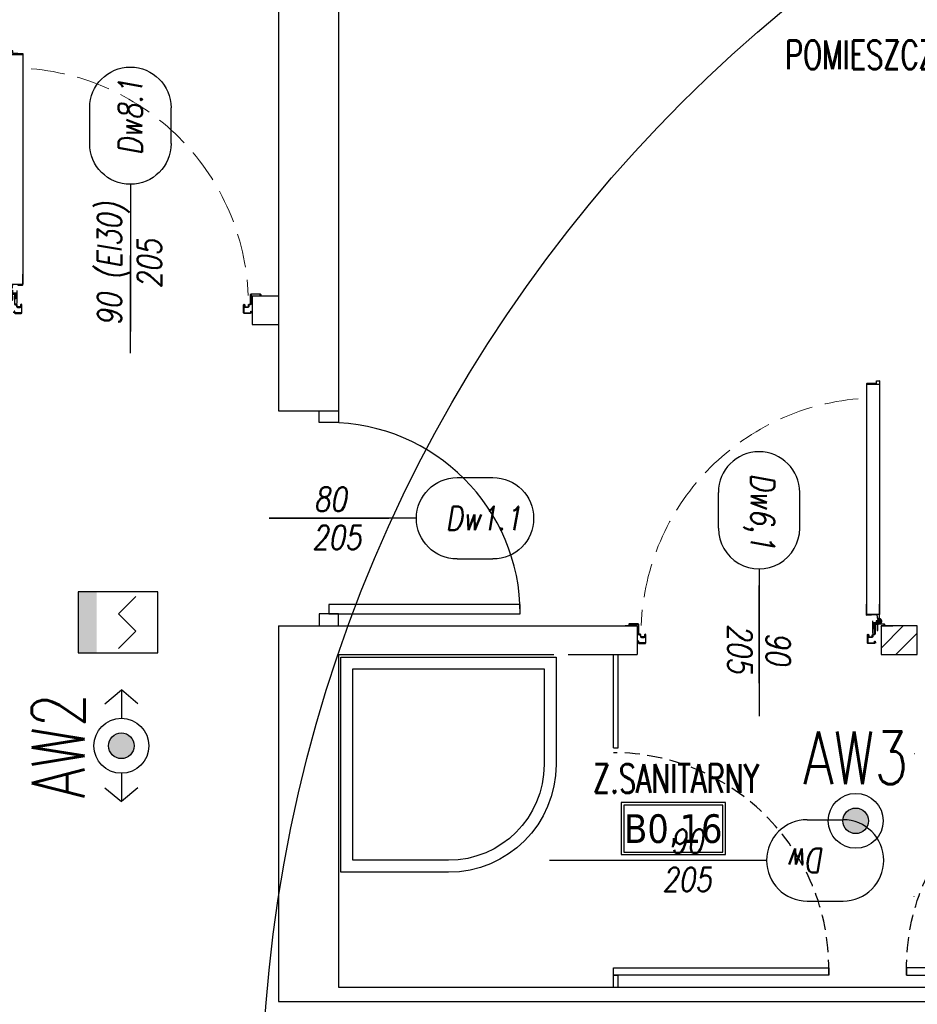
# Model space of a CAD drawing. Header units: millimetres. Extents: x 42924 to 92944, y -369470 to -179866.
# Tile 12 of 256: x 45471 to 45847, y -181451 to -181039. Entities that reach past the tile are written whole.
import ezdxf
from ezdxf.enums import TextEntityAlignment as Align

# ---------------------------------------------------------------- set-up
doc = ezdxf.new("R2010")
doc.units = ezdxf.units.MM
for name, pattern in [('CENTER', [0.6, 0.375, -0.075, 0.075, -0.075]), ('DOT', [6.35, 0, -6.35]), ('HIDDEN', [9.525, 6.35, -3.175]), ('Hidden Line', [391.222223, 282.222223, -109])]:
    doc.linetypes.add(name, pattern=pattern)
doc.layers.get('0').update_dxf_attribs({"color": 8})
for name, color, linetype in [('!! 0_ Istn-sciany', 8, 'Continuous'), ('!! 0_ Istn-widok', 8, 'Continuous'), ('!! 0_Istn-drzwi', 8, 'Continuous'), ('!! 0_Opis_pom', 123, 'Continuous'), ('!! 1_drzwi-linia', 8, 'Continuous'), ('!! 1_hatch projektowane ściany', 8, 'Continuous'), ('!! 1_PROJ Sciany', 8, 'Continuous'), ('!! 2 ZABUDOWA GK-MDF', 8, 'Continuous'), ('!! 2_Drzwi - nowe remont', 8, 'Continuous'), ('!! 2_drzwi opis', 8, 'Continuous'), ('!! 2_wypos-sanitarne', 8, 'Continuous'), ('E1', 2, 'Continuous'), ('E_0', 4, 'Continuous'), ('E_AW', 1, 'Continuous'), ('E_SSP', 2, 'Continuous')]:
    doc.layers.add(name, color=color, linetype=linetype)
doc.layers.add('E_SAP_ZASIĘG', color=150, linetype='Continuous', plot=False)
doc.styles.add('50', font='ROMANS.shx', dxfattribs={"width": 0.8, "height": 10})
doc.styles.add('ARCHETYP', font='romans.shx', dxfattribs={"height": 15})
doc.styles.add('ARIAL', font='tahoma.ttf')
doc.styles.add('ELE1', font='romans.shx', dxfattribs={"width": 0.8, "height": 18})
doc.styles.add('TXT', font='simplex.shx')

# ---------------------------------------------------------------- blocks, each defined once
blk = doc.blocks.new('A$C14D806DD')
at = {"layer": 'E_AW'}
h = blk.add_hatch(color=256, dxfattribs=at)
h.dxf.hatch_style = 1
h.paths.add_polyline_path([(5.36, 0, 1), (-5.36, 0, 1)])
at = {"layer": 'E_AW', "ltscale": 5}
for radius in [11.49, 5.36]:
    blk.add_circle((0, 0), radius, dxfattribs=at)
blk = doc.blocks.new('A$C35EE4757')
at = {"layer": 'E_AW'}
h = blk.add_hatch(color=256, dxfattribs=at)
h.dxf.hatch_style = 1
h.paths.add_polyline_path([(5.36, 0, 1), (-5.36, 0, 1)])
for p, q in [((-17.54, 6.94), (-23.35, 0)), ((17.54, 6.94), (23.35, 0)), ((-11.49, 0), (-23.35, 0)), ((-17.54, -6.94), (-23.35, 0)), ((23.35, 0), (11.49, 0)), ((17.54, -6.94), (23.35, 0))]:
    blk.add_line(p, q, dxfattribs=at)
at = {"layer": 'E_AW', "ltscale": 5}
for radius in [11.49, 5.36]:
    blk.add_circle((0, 0), radius, dxfattribs=at)
blk = doc.blocks.new('drzwi giszet')
blk.add_lwpolyline([(68617.39, -194499.27), (68617.39, -194409.27), (68620.39, -194409.27), (68620.39, -194499.27)], close=True)
blk.add_lwpolyline([(68572.43, -194476.09), (68572.43, -194526.09)])
at = {"linetype": 'HIDDEN'}
blk.add_arc((68617.39, -194499.27), 90, 88.0898, 180, dxfattribs=at)
blk = doc.blocks.new('A$C527aaae0')
at = {"lineweight": 5}
for points in [[(0, 0), (0, -0.4111)], [(0.1863, -0.1214), (0.1863, -0.1211)], [(0.1863, -0.1211), (0.1863, -0.1214)], [(-0.0573, -0.1985), (0.0582, -0.1985)]]:
    blk.add_lwpolyline(points, dxfattribs=at)
for points in [[(0.1915, -0.001), (0.1975, -0.0093), (0.203, -0.0173), (0.2082, -0.025), (0.213, -0.0326), (0.2175, -0.0402), (0.2216, -0.0479), (0.2255, -0.0558), (0.2292, -0.0639), (0.2328, -0.0735), (0.2366, -0.0845), (0.2399, -0.0953), (0.2429, -0.1061), (0.2453, -0.1169), (0.2473, -0.1278), (0.2487, -0.1389), (0.2495, -0.1502), (0.2498, -0.1618), (0.2492, -0.1766), (0.2478, -0.1918), (0.2457, -0.2067), (0.2428, -0.2214), (0.239, -0.2358), (0.2344, -0.25), (0.2289, -0.2639), (0.2225, -0.2775), (0.2132, -0.2936), (0.1947, -0.319), (0.174, -0.3415), (0.1513, -0.361), (0.1268, -0.3776), (0.1005, -0.391), (0.0726, -0.4011), (0.0432, -0.4079), (0.0125, -0.4112), (-0.0191, -0.4105), (-0.0495, -0.4063), (-0.0786, -0.3988), (-0.1062, -0.3881), (-0.1321, -0.3743), (-0.1563, -0.3574), (-0.1786, -0.3374), (-0.1988, -0.3143), (-0.2168, -0.2883), (-0.2237, -0.2746), (-0.2299, -0.2608), (-0.2353, -0.2468), (-0.24, -0.2327), (-0.2438, -0.2183), (-0.2467, -0.2037), (-0.2487, -0.1888), (-0.2498, -0.1735), (-0.2497, -0.1595), (-0.249, -0.1479), (-0.2479, -0.1367), (-0.2463, -0.1256), (-0.2444, -0.1148), (-0.242, -0.104), (-0.2392, -0.0932), (-0.2359, -0.0823), (-0.2322, -0.0712), (-0.2282, -0.0623), (-0.2242, -0.0541), (-0.22, -0.0461), (-0.2157, -0.0381), (-0.2113, -0.0303), (-0.2067, -0.0225), (-0.2019, -0.0148), (-0.1969, -0.0071), (-0.1921, -0.001)], [(0.1608, -0.0198), (0.1622, -0.0209), (0.1634, -0.022), (0.1645, -0.023), (0.1654, -0.024), (0.1663, -0.025), (0.1672, -0.0261), (0.1682, -0.0273), (0.1692, -0.0287), (0.1739, -0.0344), (0.1821, -0.0451), (0.1893, -0.0557), (0.1954, -0.0665), (0.2007, -0.0776), (0.2051, -0.0891), (0.2087, -0.1012), (0.2116, -0.114), (0.2138, -0.1277), (0.2152, -0.1416), (0.216, -0.1551), (0.2162, -0.1682), (0.2158, -0.181), (0.2146, -0.1937), (0.2128, -0.2063), (0.2103, -0.2189), (0.2069, -0.2316), (0.2007, -0.2493), (0.1874, -0.2756), (0.1704, -0.3001), (0.1499, -0.3221), (0.1263, -0.3413), (0.1, -0.3573), (0.0711, -0.3696), (0.0402, -0.3777), (0.0074, -0.3812), (-0.0248, -0.3802), (-0.0555, -0.3745), (-0.0846, -0.3645), (-0.1119, -0.3506), (-0.1369, -0.3331), (-0.1592, -0.3122), (-0.1785, -0.2885), (-0.1945, -0.2622), (-0.2053, -0.2373), (-0.2088, -0.2247), (-0.2117, -0.2119), (-0.2139, -0.1991), (-0.2155, -0.1862), (-0.2165, -0.1732), (-0.2167, -0.1601), (-0.2161, -0.147), (-0.2148, -0.1337), (-0.2129, -0.12), (-0.2097, -0.1056), (-0.2052, -0.0909), (-0.1995, -0.0763), (-0.1928, -0.0622), (-0.1851, -0.049), (-0.1767, -0.0372), (-0.1676, -0.0271), (-0.159, -0.0198)]]:
    blk.add_lwpolyline(points, close=True)
blk.add_lwpolyline([(0.2151, -0.1518), (0.2126, -0.1464), (0.21, -0.1415), (0.2071, -0.1372), (0.2038, -0.1333), (0.2, -0.1297), (0.1955, -0.1264), (0.1903, -0.1232), (0.1842, -0.1211), (-0.1851, -0.1211), (-0.1909, -0.1228), (-0.1959, -0.1256), (-0.2003, -0.1289), (-0.2043, -0.1326), (-0.2078, -0.1367), (-0.2109, -0.1413), (-0.2137, -0.1463), (-0.2163, -0.1518), (-0.2163, -0.1521)])
at = {"linetype": 'DOT'}
blk.add_lwpolyline([(-0.3533, -0.4109), (0.3467, -0.4109), (0.3467, -1.0109), (-0.3533, -1.0109)], close=True, dxfattribs=at)
for radius in [0.0371, 0.0219]:
    blk.add_circle((0.0005, -0.1995), radius)
blk = doc.blocks.new('zaw-dr-90-p')
at = {"color": 2, "linetype": 'CENTER', "ltscale": 0.2}
for p, q in [((12, 0), (-12, 0)), ((0, 12), (0, -12)), ((24.5, 24), (31, 24)), ((24.5, 19), (31, 19))]:
    blk.add_line(p, q, dxfattribs=at)
at = {"ltscale": 0.2}
for p, q in [((10, 12), (6.5, 12)), ((10, 0), (10, 6.5))]:
    blk.add_line(p, q, dxfattribs=at)
blk.add_lwpolyline([(0, 6.5), (23.5, 6.5, 0.414214), (28, 11), (28, 31), (24.5, 31), (24.5, 11, -0.414214), (23.5, 10), (0, 10, 4.561698), (7.6, 6.5), (4.9, 4.2)], format="xyb", dxfattribs=at)
blk.add_lwpolyline([(-0.2, -0.2), (-2.5, -0.2), (-2.5, 0.2), (-0.2, 0.2), (-0.2, 2.5), (0.2, 2.5), (0.2, 0.2), (2.8, 0.2), (2.8, -0.2), (0.2, -0.2), (0.2, -2.8), (-0.2, -2.8)], close=True)
blk.add_lwpolyline([(10, 10), (10, 39), (6.5, 39), (6.5, 10)], dxfattribs=at)
blk.add_circle((0, 0), 6.5, dxfattribs=at)
blk = doc.blocks.new('drzwi 90- sc 12')
for p, q in [((-13620.32, 20410.16), (-13620.32, 20313.77)), ((-13614.92, 20409.86), (-13620.32, 20409.86)), ((-13616.12, 20410.26), (-13620.22, 20410.26)), ((-13616.12, 20410.26), (-13620, 20410.26)), ((-13618.17, 20410.26), (-13616.22, 20410.26)), ((-13618.17, 20410.26), (-13616.22, 20410.26)), ((-13616.12, 20410.26), (-13616.12, 20411.46)), ((-13616.12, 20411.46), (-13615.02, 20411.46)), ((-13614.92, 20411.36), (-13614.92, 20313.77)), ((-13620.32, 20313.47), (-13620.32, 20317.97)), ((-13614.92, 20312.27), (-13614.92, 20317.97)), ((-13614.92, 20313.77), (-13620.32, 20313.77)), ((-13618.22, 20313.37), (-13620.22, 20313.37)), ((-13618.22, 20313.67), (-13618.22, 20313.37)), ((-13618.22, 20313.67), (-13616.42, 20313.67)), ((-13617.77, 20311.12), (-13617.77, 20305.72)), ((-13617.77, 20311.12), (-13617.77, 20305.72)), ((-13616.17, 20309.92), (-13616.17, 20311.02)), ((-13615.92, 20313.17), (-13615.92, 20312.17)), ((-13615.92, 20312.17), (-13615.02, 20312.17)), ((-13715.57, 20308.32), (-13715.57, 20308.56)), ((-13715.57, 20307.69), (-13715.57, 20308.56)), ((-13715.57, 20307.82), (-13715.57, 20308.56)), ((-13715.57, 20307.72), (-13715.37, 20307.72)), ((-13616.17, 20309.92), (-13617.37, 20309.92)), ((-13715.77, 20301.96), (-13716.27, 20301.96)), ((-13616.77, 20301.96), (-13616.27, 20301.96))]:
    blk.add_line(p, q)
for points in [[(-13665.27, 20284.96), (-13665.27, 20325.83)], [(-13615.57, 20309.64), (-13615.32, 20309.64), (-13615.32, 20309.82), (-13616.32, 20309.82), (-13616.32, 20309.64), (-13615.92, 20309.64)]]:
    blk.add_lwpolyline(points)
at = {"lineweight": 30}
for points in [[(-13716.27, 20308.92), (-13721.27, 20308.92)], [(-13716.27, 20308.92), (-13716.27, 20296.92)], [(-13614.27, 20308.92), (-13609.27, 20308.92)], [(-13614.27, 20308.92), (-13614.27, 20296.92)]]:
    blk.add_lwpolyline(points, dxfattribs=at)
at = {"ltscale": 0.2}
for points in [[(-13715.57, 20307.51), (-13715.57, 20309.48, 0.414214), (-13715.91, 20309.82), (-13719.43, 20309.82, 0.414214), (-13719.77, 20309.48), (-13719.77, 20308.92), (-13719.59, 20308.92), (-13719.59, 20309.48, -0.414214), (-13719.43, 20309.64), (-13716.97, 20309.64)], [(-13716.97, 20309.64), (-13715.91, 20309.64, -0.414214), (-13715.75, 20309.48), (-13715.75, 20307.51)], [(-13715.75, 20307.76), (-13715.75, 20305.58, 0.414214), (-13715.41, 20305.24), (-13714.96, 20305.24, -0.414214), (-13714.8, 20305.08), (-13714.8, 20304.48, 0.414214), (-13714.46, 20304.14), (-13713.28, 20304.14, 0.414214), (-13712.94, 20304.48), (-13712.94, 20305.15, -1), (-13712.75, 20305.15), (-13712.75, 20301.96, -0.414214), (-13712.91, 20301.8), (-13715.43, 20301.8, -0.414214), (-13715.59, 20301.96), (-13715.59, 20302.52), (-13715.77, 20302.52), (-13715.77, 20301.96, 0.414214), (-13715.43, 20301.62), (-13712.91, 20301.62, 0.414214), (-13712.57, 20301.96), (-13712.57, 20305.15, 1), (-13713.12, 20305.15), (-13713.12, 20304.48, -0.414214), (-13713.28, 20304.32), (-13714.46, 20304.32, -0.414214), (-13714.62, 20304.48), (-13714.62, 20305.08, 0.414214), (-13714.96, 20305.42), (-13715.41, 20305.42, -0.414214), (-13715.57, 20305.58), (-13715.57, 20307.64)], [(-13615.92, 20309.64), (-13616.63, 20309.64, 0.414214), (-13616.79, 20309.48), (-13616.79, 20305.58, -0.414214), (-13617.13, 20305.24), (-13617.58, 20305.24, 0.414214), (-13617.74, 20305.08), (-13617.74, 20304.48, -0.414214), (-13618.08, 20304.14), (-13619.26, 20304.14, -0.414214), (-13619.6, 20304.48), (-13619.6, 20305.15, 1), (-13619.79, 20305.15), (-13619.79, 20301.96, 0.414214), (-13619.63, 20301.8), (-13617.11, 20301.8, 0.414214), (-13616.95, 20301.96), (-13616.95, 20302.52), (-13616.77, 20302.52), (-13616.77, 20301.96, -0.414214), (-13617.11, 20301.62), (-13619.63, 20301.62, -0.414214), (-13619.97, 20301.96), (-13619.97, 20305.15, -1), (-13619.42, 20305.15), (-13619.42, 20304.48, 0.414214), (-13619.26, 20304.32), (-13618.08, 20304.32, 0.414214), (-13617.92, 20304.48), (-13617.92, 20305.08, -0.414214), (-13617.58, 20305.42), (-13617.13, 20305.42, 0.414214), (-13616.97, 20305.58), (-13616.97, 20309.48, -0.414214), (-13616.63, 20309.82), (-13613.11, 20309.82, -0.414214), (-13612.77, 20309.48), (-13612.77, 20308.92), (-13612.95, 20308.92), (-13612.95, 20309.48, 0.414214), (-13613.11, 20309.64), (-13615.57, 20309.64)]]:
    blk.add_lwpolyline(points, format="xyb", dxfattribs=at)
blk.add_lwpolyline([(-13616.79, 20308.82), (-13616.97, 20308.82), (-13616.97, 20307.42), (-13616.79, 20307.42)], close=True)
for centre, radius, start, end in [((-13620.22, 20410.16), 0.1, 90, 180), ((-13615.02, 20411.36), 0.1, 0, 90), ((-13620.22, 20313.47), 0.1, 180, 270), ((-13616.42, 20313.17), 0.5, 0, 90), ((-13616.27, 20311.02), 0.1, 0, 90), ((-13615.02, 20312.27), 0.1, 270, 0)]:
    blk.add_arc(centre, radius, start, end)
at = {"linetype": 'Hidden Line', "lineweight": 9, "ltscale": 0.05}
blk.add_arc((-13615.5, 20305.14), 99.12, 94.8005, 177.6944, dxfattribs=at)
at = {"xscale": 0.09999999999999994, "yscale": 0.09999999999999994, "zscale": 0.09999999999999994, "rotation": 180.0000000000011}
blk.add_blockref('zaw-dr-90-p', (-13614.92, 20310.92), dxfattribs=at)
blk = doc.blocks.new('1_ok-opis')
blk.add_line((0, 111.61), (0, 50))
for points in [[(-17, 128.61), (-17, 143.61)], [(17, 128.61), (17, 143.61)]]:
    blk.add_lwpolyline(points)
for centre, start, end in [((0, 143.61), 0, 180), ((0, 128.61), 180, 0)]:
    blk.add_arc(centre, 17, start, end)
at = {"style": 'ARCHETYP'}
for tag, height, rotation, p in [('NR', 12, 90, (0, 136.9)), ('NR', 12, 270, (0, 136.9)), ('SZEROKOŚĆ', 10, 90, (-8, 78.29)), ('WYSOKOŚĆ', 10, 270, (-8, 78.29)), ('SZEROKOŚĆ', 10, 270, (8, 78.29)), ('WYSOKOŚĆ', 10, 90, (8, 78.29))]:
    blk.add_attdef(tag, text='', height=height, rotation=rotation, dxfattribs=at).set_placement(p, align=Align.MIDDLE)
blk = doc.blocks.new('*U403')
at = {"layer": 'E_SSP'}
blk.add_hatch(color=256, dxfattribs=at).paths.add_polyline_path([(-2.048, -1.28), (-1.28, -1.28), (-1.28, 1.28), (-2.048, 1.28)])
for p, q in [((-0.362, 0.362), (0.362, 1.086)), ((-0.362, 0.362), (0.362, -0.362)), ((-0.362, -1.086), (0.362, -0.362))]:
    blk.add_line(p, q, dxfattribs=at)
blk.add_lwpolyline([(-2.048, -1.28), (1.28, -1.28), (1.28, 1.28), (-2.048, 1.28)], close=True, dxfattribs=at)

msp = doc.modelspace()

# ---------------------------------------------------------------- hatches: boundary and pattern name
at = {"layer": '!! 1_hatch projektowane ściany'}
h = msp.add_hatch(dxfattribs=at)
h.set_pattern_fill('ANSI31', color=256, scale=2)
h.set_pattern_definition([(45, (-5641.584, 13346.8645), (-4.49012806, 4.49012806), [])])
h.paths.add_polyline_path([(45846.63381, -181292.72377), (45831.47144, -181292.72377), (45831.47144, -181304.72377), (45846.63381, -181304.72377)])

# ---------------------------------------------------------------- linework, layer by layer
at = {"layer": '!! 0_ Istn-sciany'}
msp.add_line((45568.63381, -181154.72377), (45568.63381, -181166.72377), dxfattribs=at)
for points in [[(45579.63381, -181004.72377), (45579.63381, -181154.72377)], [(45604.63381, -181004.72377), (45604.63381, -181202.72377)], [(45568.63381, -181154.72377), (45579.63381, -181154.72377)], [(45568.63381, -181166.72377), (45579.63381, -181166.72377)], [(45579.63381, -181166.72377), (45579.63381, -181202.72377)], [(45579.63381, -181202.72377), (45604.63381, -181202.72377)], [(45579.63381, -181292.72377), (45579.63381, -181449.72377)], [(45579.63381, -181292.72377), (45729.47144, -181292.72377)], [(45729.47144, -181292.72377), (45729.47144, -181304.72377)], [(45604.63381, -181304.72377), (45694.63381, -181304.72377)], [(45604.63381, -181304.72377), (45604.63381, -181443.72377)], [(45700.63381, -181304.72377), (45729.47144, -181304.72377)], [(45604.63381, -181443.72377), (45941.12722, -181443.72377)], [(45579.63381, -181449.72377), (46062.12722, -181449.72377)]]:
    msp.add_lwpolyline(points, dxfattribs=at)
at = {"layer": '!! 0_ Istn-widok'}
msp.add_lwpolyline([(45579.63381, -181154.72377), (45579.63381, -181166.72377)], dxfattribs=at)
at = {"layer": '!! 0_Istn-drzwi'}
for points in [[(45596.63381, -181207.72377), (45596.63381, -181202.72377), (45604.63381, -181202.72377), (45604.63381, -181207.72377)], [(45680.63381, -181283.72377), (45600.63381, -181283.72377), (45600.63381, -181287.72377), (45680.63381, -181287.72377)], [(45596.63381, -181287.72377), (45596.63381, -181292.72377), (45604.63381, -181292.72377), (45604.63381, -181287.72377)]]:
    msp.add_lwpolyline(points, close=True, dxfattribs=at)
msp.add_lwpolyline([(45575.63381, -181247.72377), (45625.63381, -181247.72377)], dxfattribs=at)
msp.add_arc((45600.63381, -181287.72377), 80, 360, 90, dxfattribs=at)
at = {"layer": '!! 0_Opis_pom', "ltscale": 0.7}
for points in [[(45722.89014, -181388.3548), (45766.41014, -181388.3548), (45766.41014, -181366.5948), (45722.89014, -181366.5948)], [(45723.97814, -181387.2668), (45765.32214, -181387.2668), (45765.32214, -181367.6828), (45723.97814, -181367.6828)]]:
    msp.add_lwpolyline(points, close=True, dxfattribs=at)
at = {"layer": '!! 1_PROJ Sciany'}
msp.add_lwpolyline([(45846.63381, -181292.72377), (45831.47144, -181292.72377), (45831.47144, -181304.72377), (45846.63381, -181304.72377)], close=True, dxfattribs=at)
at = {"layer": '!! 2 ZABUDOWA GK-MDF'}
for points in [[(45719.63381, -181343.72377), (45719.63381, -181304.72377)], [(45721.63381, -181343.72377), (45721.63381, -181304.72377)], [(45719.63381, -181343.72377), (45721.63381, -181343.72377)], [(45719.63381, -181443.72377), (45719.63381, -181438.72377)], [(45719.63381, -181438.72377), (45721.63381, -181438.72377)], [(45721.63381, -181443.72377), (45721.63381, -181438.72377)]]:
    msp.add_lwpolyline(points, dxfattribs=at)
at = {"layer": '!! 2_wypos-sanitarne'}
for points in [[(45605.63381, -181305.72377), (45695.63381, -181305.72377), (45695.63381, -181350.72377, -0.414213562), (45650.63381, -181395.72377), (45605.63381, -181395.72377)], [(45610.63381, -181310.72377), (45690.63381, -181310.72377), (45690.63381, -181350.72377, -0.414213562), (45650.63381, -181390.72377), (45610.63381, -181390.72377)]]:
    msp.add_lwpolyline(points, format="xyb", close=True, dxfattribs=at)
at = {"layer": 'E_SAP_ZASIĘG'}
for centre in [(45516.33676, -181291.23744), (46172.51188, -181498.06894)]:
    msp.add_circle(centre, 600, dxfattribs=at)

# ---------------------------------------------------------------- block references
at = {"layer": '!! 1_drzwi-linia', "xscale": -1}
msp.add_blockref('drzwi 90- sc 12', (31852.36411, -201463.64811), dxfattribs=at)
at = {"layer": '!! 1_drzwi-linia', "rotation": 270.000005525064}
msp.add_blockref('drzwi 90- sc 12', (25139.2042, -195170.99535), dxfattribs=at)
at = {"layer": '!! 2_Drzwi - nowe remont'}
msp.add_blockref('drzwi 90- sc 12', (59445.74115, -201601.64811), dxfattribs=at)
at = {"layer": '!! 2_Drzwi - nowe remont', "rotation": 270}
msp.add_blockref('drzwi giszet', (240218.89929, -112818.33413), dxfattribs=at)
at = {"layer": '!! 2_Drzwi - nowe remont', "xscale": -1, "rotation": 90}
msp.add_blockref('drzwi giszet', (-148567.13826, -112818.33413), dxfattribs=at)
at = {"layer": '!! 2_drzwi opis'}
ref = msp.add_blockref('1_ok-opis', (45517.63377, -181219.65162), dxfattribs=dict(at, xscale=-1, rotation=359.9999963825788))
ref.add_attrib('WYSOKOŚĆ', '90 (EI30)', dxfattribs={"layer": '0', "height": 10, "rotation": 89.9999964, "style": '50', "oblique": 10, "width": 0.8}).set_placement((45509.63377, -181141.36076), align=Align.MIDDLE)
ref.add_attrib('SZEROKOŚĆ', '205', dxfattribs={"layer": '0', "height": 10, "rotation": 89.9999964, "style": '50', "oblique": 10, "width": 0.8}).set_placement((45525.63377, -181141.36076), align=Align.MIDDLE)
ref.add_attrib('NR', 'Dw8.1', dxfattribs={"layer": '0', "height": 10, "rotation": 89.9999964, "style": '50', "oblique": 10, "width": 0.8}).set_placement((45517.63378, -181079.99662), align=Align.MIDDLE)
ref = msp.add_blockref('1_ok-opis', (45780.47149, -181380.50219), dxfattribs=dict(at, rotation=3.617421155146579e-06))
ref.add_attrib('WYSOKOŚĆ', '90', dxfattribs={"layer": '0', "height": 10, "rotation": 270.0000036, "style": '50', "oblique": 10, "width": 0.8}).set_placement((45788.47148, -181302.21133), align=Align.MIDDLE)
ref.add_attrib('SZEROKOŚĆ', '205', dxfattribs={"layer": '0', "height": 10, "rotation": 270.0000036, "style": '50', "oblique": 10, "width": 0.8}).set_placement((45772.47148, -181302.21133), align=Align.MIDDLE)
ref.add_attrib('NR', 'Dw6,1', dxfattribs={"layer": '0', "height": 10, "rotation": 270.0000036, "style": '50', "oblique": 10, "width": 0.8}).set_placement((45780.47148, -181244.85424), align=Align.MIDDLE)
ref = msp.add_blockref('1_ok-opis', (45525.63332, -181247.72377), dxfattribs=dict(at, xscale=-1, rotation=269.9999963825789))
ref.add_attrib('WYSOKOŚĆ', '80 ', dxfattribs={"layer": '0', "height": 10, "rotation": 359.9999964, "style": '50', "oblique": 10, "width": 0.8}).set_placement((45603.92417, -181239.72377), align=Align.MIDDLE)
ref.add_attrib('SZEROKOŚĆ', '205', dxfattribs={"layer": '0', "height": 10, "rotation": 359.9999964, "style": '50', "oblique": 10, "width": 0.8}).set_placement((45603.92417, -181255.72377), align=Align.MIDDLE)
ref.add_attrib('NR', 'Dw1.1', dxfattribs={"layer": '0', "height": 10, "rotation": 359.9999964, "style": '50', "oblique": 10, "width": 0.8}).set_placement((45665.28831, -181247.72377), align=Align.MIDDLE)
ref = msp.add_blockref('1_ok-opis', (45671.99314, -181390.76071), dxfattribs=dict(at, rotation=270.0000036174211))
ref.add_attrib('WYSOKOŚĆ', '205', dxfattribs={"layer": '0', "height": 10, "rotation": 180.0000036, "style": '50', "oblique": 10, "text_generation_flag": 6, "width": 0.8}).set_placement((45750.28399, -181398.7607), align=Align.MIDDLE)
ref.add_attrib('SZEROKOŚĆ', '90', dxfattribs={"layer": '0', "height": 10, "rotation": 180.0000036, "style": '50', "oblique": 10, "text_generation_flag": 6, "width": 0.8}).set_placement((45750.28399, -181382.7607), align=Align.MIDDLE)
ref.add_attrib('NR', 'Dw', dxfattribs={"layer": '0', "height": 10, "rotation": 180.0000036, "style": '50', "oblique": 10, "width": 0.8}).set_placement((45800.60439, -181390.7607), align=Align.MIDDLE)
at = {"layer": '!! 2_wypos-sanitarne', "xscale": 100, "yscale": 100, "zscale": 100}
msp.add_blockref('A$C527aaae0', (45880.68553, -181304.94063), dxfattribs=at)
at = {"layer": 'E_0', "rotation": 90}
msp.add_blockref('A$C35EE4757', (45513.88052, -181342.84988), dxfattribs=at)
at = {"layer": 'E_0'}
msp.add_blockref('A$C14D806DD', (45820.88052, -181374.22377), dxfattribs=at)
at = {"layer": 'E_SSP', "xscale": 9.999999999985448, "yscale": 9.999999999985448, "zscale": 9.999999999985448}
msp.add_blockref('*U403', (45516.33676, -181291.23744), dxfattribs=at)

# ---------------------------------------------------------------- texts
at = {"layer": '!! 0_Opis_pom', "ltscale": 0.7, "style": 'TXT', "width": 0.7}
for s, p in [('POMIESZCZENIE GOSPODARCZE', (45878.67134, -181059.88669)), ('Z.SANITARNY', (45745.76527, -181362.54849))]:
    msp.add_text(s, height=12, dxfattribs=at).set_placement(p, align=Align.CENTER)
at = {"layer": '!! 0_Opis_pom', "ltscale": 0.7, "style": 'ARIAL'}
msp.add_attdef('B0,16', text='', height=11.968, dxfattribs=at).set_placement((45744.65014, -181377.4748), align=Align.MIDDLE_CENTER)
at = {"layer": 'E1', "style": 'ELE1', "width": 0.75}
msp.add_text('AW2', height=22, rotation=90, dxfattribs=at).set_placement((45487.51428, -181342.84988), align=Align.MIDDLE_CENTER)
msp.add_text('AW3', height=22, dxfattribs=at).set_placement((45820.88052, -181347.85753), align=Align.MIDDLE_CENTER)

doc.saveas('drawing.dxf')
